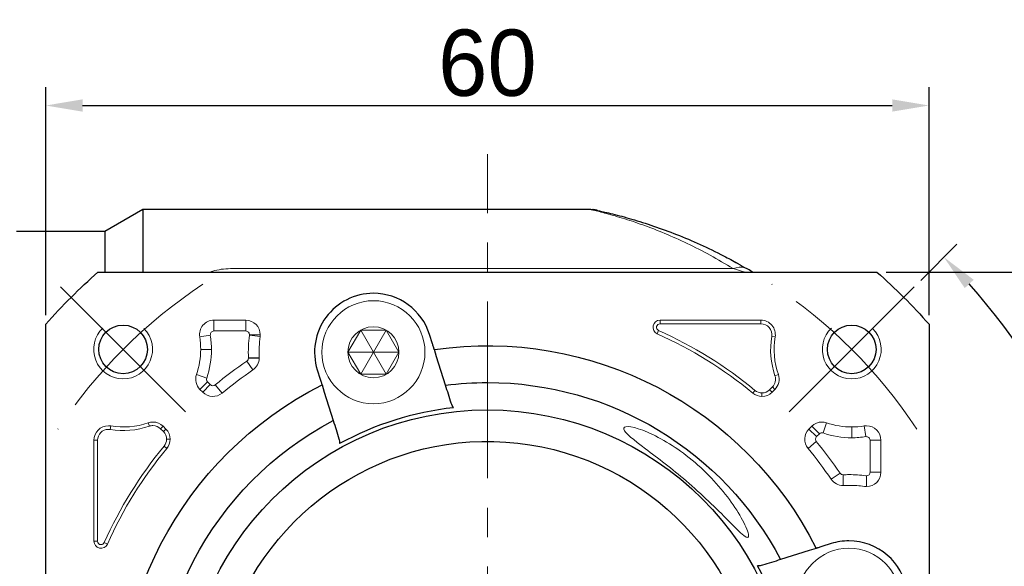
# Model space of a CAD drawing. Header units: millimetres. Extents: x 1357 to 1835, y 1050 to 1389.
# Tile 4 of 8: x 1415 to 1482, y 1251 to 1288. Entities that reach past the tile are written whole.
import ezdxf

# ---------------------------------------------------------------- set-up
doc = ezdxf.new("R2010")
doc.units = ezdxf.units.MM
doc.header["$PDSIZE"] = -5
doc.linetypes.add('点画线', pattern=[18, 12, -2, 2, -2])
doc.layers.get('0').update_dxf_attribs({"lineweight": 18})
doc.layers.get('Defpoints').update_dxf_attribs({"lineweight": 18})
for name, color, linetype, lineweight in [('7中心线层', 7, '点画线', 18), ('尺寸线', 7, 'Continuous', 18), ('尺寸线层', 3, 'Continuous', 18), ('粗实线', 7, 'Continuous', 50), ('细实线', 7, 'Continuous', 18)]:
    doc.layers.add(name, color=color, linetype=linetype, lineweight=lineweight)
doc.styles.add('工程字', font='txt')
doc.dimstyles.new('副本 ISO-25', dxfattribs={"dimtxt": 4.5, "dimasz": 2.5, "dimexe": 1.25, "dimexo": 0.625, "dimtad": 1, "dimtxsty": '工程字', "dimcen": 2.5, "dimdle": 5, "dimadec": 0, "dimazin": 0, "dimtfac": 1, "dimtmove": 0, "dimatfit": 3, "dimfxl": 1, "dimtolj": 1, "dimarcsym": 0})

# ---------------------------------------------------------------- blocks, each defined once
blk = doc.blocks.new('*D7')
at = {"layer": 'Defpoints', "color": 0, "lineweight": -2}
for p in [(1476.588, 1282.553), (1416.588, 1267.695), (1476.588, 1267.695)]:
    blk.add_point(p, dxfattribs=at)
at = {"layer": '尺寸线层', "color": 0, "lineweight": -2}
for p, q in [((1416.588, 1268.32), (1416.588, 1283.803)), ((1476.588, 1268.32), (1476.588, 1283.803)), ((1419.088, 1282.553), (1474.088, 1282.553))]:
    blk.add_line(p, q, dxfattribs=at)
for points in [[(1419.088, 1282.97), (1419.088, 1282.137), (1416.588, 1282.553)], [(1474.088, 1282.137), (1474.088, 1282.97), (1476.588, 1282.553)]]:
    blk.add_solid(points, dxfattribs=at)
at = {"layer": '尺寸线层', "color": 0, "insert": (1446.588, 1285.428), "char_height": 4.5, "attachment_point": 5, "style": '工程字'}
blk.add_mtext('\\A1;60', dxfattribs=at)
blk = doc.blocks.new('*D14')
at = {"layer": 'Defpoints', "color": 0, "lineweight": -2}
for p in [(1473.046, 1271.237), (1473.046, 1211.237), (1498.424, 1211.237)]:
    blk.add_point(p, dxfattribs=at)
at = {"layer": '尺寸线层', "color": 0, "lineweight": -2}
for p, q in [((1473.671, 1271.237), (1499.674, 1271.237)), ((1498.424, 1268.737), (1498.424, 1213.737)), ((1473.671, 1211.237), (1499.674, 1211.237))]:
    blk.add_line(p, q, dxfattribs=at)
for points in [[(1498.84, 1268.737), (1498.007, 1268.737), (1498.424, 1271.237)], [(1498.007, 1213.737), (1498.84, 1213.737), (1498.424, 1211.237)]]:
    blk.add_solid(points, dxfattribs=at)
at = {"layer": '尺寸线层', "color": 0, "insert": (1495.549, 1241.237), "char_height": 4.5, "attachment_point": 5, "rotation": 90, "style": '工程字'}
blk.add_mtext('\\A1;60', dxfattribs=at)
blk = doc.blocks.new('*D15')
at = {"layer": 'Defpoints', "color": 0, "lineweight": -2}
for p in [(1475.579, 1270.229), (1467.094, 1261.744), (1488.952, 1252.589), (1392.675, 1241.237), (1480.588, 1241.237)]:
    blk.add_point(p, dxfattribs=at)
at = {"layer": '尺寸线层', "color": 0, "lineweight": -2}
for p, q in [((1476.021, 1270.671), (1478.484, 1273.134)), ((1481.213, 1241.237), (1491.696, 1241.237))]:
    blk.add_line(p, q, dxfattribs=at)
blk.add_arc((1446.588, 1241.237), 43.858, 3.26643, 41.73357, dxfattribs=at)
for points in [[(1479.62, 1270.718), (1479.014, 1270.146), (1477.6, 1272.25)], [(1489.958, 1243.725), (1490.791, 1243.748), (1490.446, 1241.237)]]:
    blk.add_solid(points, dxfattribs=at)
at = {"layer": '尺寸线层', "color": 0, "insert": (1489.764, 1259.121), "char_height": 4.5, "attachment_point": 5, "rotation": 292.5, "style": '工程字'}
blk.add_mtext('\\A1;45%%d', dxfattribs=at)

msp = doc.modelspace()

# ---------------------------------------------------------------- linework, layer by layer
for p, q in [((1429.1238, 1271.4719), (1463.2769, 1271.4719)), ((1428.0086, 1267.2377), (1428.0086, 1267.9679)), ((1430.1764, 1267.9679), (1428.0086, 1267.9679)), ((1430.1764, 1267.2377), (1430.1764, 1267.9679)), ((1465.1675, 1267.9679), (1458.3141, 1267.9679)), ((1458.3141, 1267.7272), (1458.3141, 1267.9679)), ((1458.3141, 1267.7272), (1465.1675, 1267.7272)), ((1465.1675, 1267.7272), (1465.1675, 1267.9679)), ((1427.7615, 1266.9473), (1427.0407, 1266.8304)), ((1428.0086, 1267.2377), (1430.1764, 1267.2377)), ((1430.4244, 1266.9533), (1431.1477, 1266.8539)), ((1430.4265, 1266.9874), (1431.1569, 1266.9874)), ((1458.2162, 1267.2685), (1458.1181, 1267.0487)), ((1465.8977, 1266.8689), (1466.1353, 1266.8304)), ((1427.1088, 1265.9862), (1427.839, 1265.9862)), ((1430.2449, 1265.1933), (1430.6564, 1264.5901)), ((1430.3539, 1265.4114), (1431.0833, 1265.4444)), ((1430.3541, 1265.4001), (1431.0843, 1265.4001)), ((1427.5156, 1264.0431), (1426.8248, 1264.2796)), ((1466.1235, 1264.2017), (1466.3512, 1264.2796)), ((1427.5754, 1263.7851), (1427.0591, 1263.2688)), ((1427.7643, 1263.5962), (1427.248, 1263.0799)), ((1427.7643, 1263.5962), (1427.5754, 1263.7851)), ((1428.1009, 1263.5804), (1428.5664, 1263.0178)), ((1427.0591, 1263.2688), (1427.248, 1263.0799)), ((1464.7631, 1263.2032), (1464.6097, 1263.0178)), ((1465.2347, 1263.0334), (1465.2347, 1262.7927)), ((1465.9467, 1263.439), (1465.7579, 1263.2501)), ((1465.7579, 1263.2501), (1465.928, 1263.0799)), ((1465.928, 1263.0799), (1466.1169, 1263.2688)), ((1465.9467, 1263.439), (1466.1169, 1263.2688)), ((1423.6238, 1260.7729), (1423.5458, 1261.0006)), ((1469.3937, 1260.3098), (1469.6302, 1261.0006)), ((1420.9565, 1260.5471), (1420.9951, 1260.7847)), ((1424.3865, 1260.5961), (1424.5567, 1260.7663)), ((1424.3865, 1260.5961), (1424.5753, 1260.4073)), ((1424.7455, 1260.5775), (1424.5567, 1260.7663)), ((1424.5753, 1260.4073), (1424.7455, 1260.5775)), ((1468.6194, 1260.7663), (1468.4305, 1260.5775)), ((1468.9468, 1260.0611), (1468.4305, 1260.5775)), ((1469.1357, 1260.25), (1468.6194, 1260.7663)), ((1468.9468, 1260.0611), (1469.1357, 1260.25)), ((1471.3368, 1260.7166), (1471.3368, 1259.9865)), ((1472.2979, 1260.064), (1472.1809, 1260.7847)), ((1419.8575, 1259.8169), (1419.8575, 1252.9635)), ((1420.0982, 1259.8169), (1419.8575, 1259.8169)), ((1420.0982, 1252.9635), (1420.0982, 1259.8169)), ((1424.792, 1259.8841), (1425.0327, 1259.8841)), ((1468.931, 1259.7246), (1468.3684, 1259.2591)), ((1472.5883, 1259.8169), (1472.5883, 1257.6491)), ((1472.5883, 1259.8169), (1473.3185, 1259.8169)), ((1473.3185, 1257.6491), (1473.3185, 1259.8169)), ((1424.6222, 1259.4125), (1424.8076, 1259.2591)), ((1470.5439, 1257.5806), (1469.9407, 1257.1691)), ((1472.5883, 1257.6491), (1473.3185, 1257.6491)), ((1470.7506, 1257.4714), (1470.7506, 1256.7412)), ((1472.338, 1257.3989), (1472.338, 1256.6686)), ((1420.0982, 1252.9635), (1419.8575, 1252.9635)), ((1420.557, 1252.8657), (1420.7767, 1252.7675))]:
    msp.add_line(p, q)
msp.add_circle((1438.8448, 1265.7956), 1.7321)
for centre, radius, start, end in [((1428.0086, 1266.9874), 0.9805, 90, 189.218623), ((1430.1764, 1266.9874), 0.9805, 0, 90), ((1458.3141, 1267.4874), 0.4805, 90, 245.929385), ((1465.1675, 1266.9874), 0.9805, 350.781377, 90), ((1421.8393, 1265.9862), 5.9997, 0, 9.218623), ((1438.8448, 1265.7956), 8.4997, 172.17173, 182.59118), ((1430.1764, 1266.9874), 0.9805, 352.17173, 0), ((1446.588, 1241.2374), 28.5102, 50.39475, 65.929385), ((1471.3368, 1265.9862), 5.5102, 170.781377, 198.896119), ((1421.8393, 1265.9862), 5.9997, 341.103881, 0), ((1446.588, 1241.2374), 28.9997, 124.302587, 129.60525), ((1430.1038, 1265.4001), 0.9805, 304.302587, 0), ((1430.1038, 1265.4001), 0.9805, 0, 2.59118), ((1427.7524, 1263.9621), 0.9805, 161.103881, 225), ((1465.4236, 1263.9621), 0.9805, 315, 18.896119), ((1427.9413, 1263.7732), 0.9805, 225, 309.60525), ((1465.2347, 1263.7732), 0.9805, 230.39475, 270), ((1465.2347, 1263.7732), 0.9805, 270, 315), ((1423.8634, 1260.073), 0.9805, 90, 108.896119), ((1423.8634, 1260.073), 0.9805, 45, 90), ((1469.3127, 1260.073), 0.9805, 90, 135), ((1469.3127, 1260.073), 0.9805, 71.103881, 90), ((1420.838, 1259.8169), 0.9805, 90, 180), ((1420.838, 1259.8169), 0.9805, 80.781377, 90), ((1421.8393, 1265.9862), 5.5102, 260.781377, 288.896119), ((1424.0522, 1259.8841), 0.9805, 0, 45), ((1469.1238, 1259.8841), 0.9805, 135, 219.60525), ((1471.3368, 1265.9862), 5.9997, 251.103881, 270), ((1472.338, 1259.8169), 0.9805, 90, 99.218623), ((1472.338, 1259.8169), 0.9805, 0, 90), ((1424.0522, 1259.8841), 0.9805, 320.39475, 0), ((1446.588, 1241.2374), 28.9997, 34.302587, 39.60525), ((1471.3368, 1265.9862), 5.9997, 270, 279.218623), ((1446.588, 1241.2374), 28.5102, 140.39475, 155.929385), ((1472.338, 1257.6491), 0.9805, 270, 0), ((1470.7506, 1257.7217), 0.9805, 214.302587, 270), ((1471.1462, 1248.9806), 8.4997, 90, 92.59118), ((1471.1462, 1248.9806), 8.4997, 82.17173, 90), ((1470.7506, 1257.7217), 0.9805, 270, 272.59118), ((1472.338, 1257.6491), 0.9805, 262.17173, 270), ((1420.338, 1252.9635), 0.4805, 180, 335.929385)]:
    msp.add_arc(centre, radius, start, end)
at = {"extrusion": (0, 0, -1)}
for centre, radius, start, end in [((-1465.1675, 1266.9874), 0.7398, 90, 189.218623), ((-1446.588, 1241.2374), 28.2695, 114.070615, 129.60525), ((-1421.8393, 1265.9862), 5.2695, 170.781377, 180), ((-1438.8448, 1265.7956), 7.7695, 357.40882, 7.82827), ((-1471.3368, 1265.9862), 5.2695, 341.103881, 9.218623), ((-1421.8393, 1265.9862), 5.2695, 180, 198.896119), ((-1446.588, 1241.2374), 28.2695, 50.39475, 55.697413), ((-1465.4236, 1263.9621), 0.7398, 161.103881, 225), ((-1465.2347, 1263.7732), 0.7398, 270, 309.60525), ((-1465.2347, 1263.7732), 0.7398, 225, 270), ((-1421.8393, 1265.9862), 5.2695, 251.103881, 279.218623), ((-1471.3368, 1265.9862), 5.2695, 270, 288.896119), ((-1420.838, 1259.8169), 0.7398, 0, 90), ((-1420.838, 1259.8169), 0.7398, 90, 99.218623), ((-1423.8634, 1260.073), 0.7398, 71.103881, 90), ((-1423.8634, 1260.073), 0.7398, 90, 135), ((-1424.0522, 1259.8841), 0.7398, 135, 180), ((-1471.3368, 1265.9862), 5.2695, 260.781377, 270), ((-1424.0522, 1259.8841), 0.7398, 180, 219.60525), ((-1446.588, 1241.2374), 28.2695, 24.070615, 39.60525), ((-1446.588, 1241.2374), 28.2695, 140.39475, 145.697413), ((-1471.1462, 1248.9806), 7.7695, 87.40882, 90), ((-1471.1462, 1248.9806), 7.7695, 90, 97.82827)]:
    msp.add_arc(centre, radius, start, end, dxfattribs=at)
msp.add_ellipse((1463.2769, 1269.7064), major_axis=(-1.0114, -1.7254), ratio=0.6888272, start_param=3.3165106, end_param=3.8466841)
for points, knots in [([(1463.2769, 1271.4719), (1462.7574, 1271.7835), (1461.7195, 1272.4061), (1460.1631, 1273.1971), (1458.6256, 1273.8839), (1457.1352, 1274.4592), (1455.7259, 1274.9244), (1454.6945, 1275.2139), (1454.053, 1275.3763), (1453.7131, 1275.4576), (1453.5953, 1275.4849), (1453.5909, 1275.4862), (1453.5863, 1275.4865)], [0, 0, 0, 0, 0.1323272, 0.264402, 0.3960277, 0.5274442, 0.659115, 0.7918025, 0.8579932, 0.9244531, 0.9912763, 1, 1, 1, 1]), ([(1429.1238, 1271.4719), (1428.9131, 1271.4719), (1428.7078, 1271.4563), (1428.3065, 1271.3972), (1428.1185, 1271.3548), (1427.8756, 1271.2838), (1427.8118, 1271.2634), (1427.7495, 1271.2419)], [0, 0, 0, 0, 0.4225202, 0.4225202, 0.8450404, 0.8450404, 1, 1, 1, 1]), ([(1463.2769, 1271.4719), (1463.3803, 1271.4415), (1463.5353, 1271.396), (1463.7216, 1271.3393), (1463.8666, 1271.295), (1463.9558, 1271.2674), (1463.9901, 1271.2568)], [0, 0, 0, 0, 0.366926, 0.5501014, 0.7344006, 1, 1, 1, 1]), ([(1463.9893, 1271.257), (1463.9937, 1271.2557), (1464.028, 1271.245), (1464.0406, 1271.2411), (1464.0523, 1271.2374)], [0, 0, 0, 0, 0.078422, 1, 1, 1, 1]), ([(1458.2162, 1267.2685), (1458.173, 1267.3002), (1458.0867, 1267.3634), (1458.0648, 1267.5406), (1458.157, 1267.6934), (1458.2617, 1267.7159), (1458.3141, 1267.7272)], [0, 0, 0, 0, 0.2504474, 0.5, 0.7495526, 1, 1, 1, 1]), ([(1430.1764, 1267.2377), (1430.2441, 1267.2216), (1430.379, 1267.1894), (1430.4107, 1267.0545), (1430.4265, 1266.9874)], [0, 0, 0, 0, 0.5025738, 1, 1, 1, 1]), ([(1430.3541, 1265.4001), (1430.3486, 1265.3589), (1430.3377, 1265.2765), (1430.2759, 1265.2211), (1430.2449, 1265.1933)], [0, 0, 0, 0, 0.499116, 1, 1, 1, 1]), ([(1428.1009, 1263.5804), (1428.0475, 1263.5518), (1427.9337, 1263.4911), (1427.823, 1263.5598), (1427.7643, 1263.5962)], [0, 0, 0, 0, 0.4696061, 1, 1, 1, 1]), ([(1460.088, 1258.7899), (1459.1044, 1259.5464), (1457.9948, 1260.1708), (1456.2881, 1260.8098), (1455.7748, 1260.8129), (1455.9156, 1260.32), (1456.5204, 1259.8442), (1458.1515, 1258.6141), (1459.1442, 1257.8631), (1460.088, 1257.0577)], [0, 0, 0, 0, 0.25, 0.25, 0.5, 0.5, 0.75, 0.75, 1, 1, 1, 1]), ([(1468.931, 1259.7246), (1468.9013, 1259.7822), (1468.8418, 1259.8974), (1468.9118, 1260.0066), (1468.9468, 1260.0611)], [0, 0, 0, 0, 0.5, 1, 1, 1, 1]), ([(1460.088, 1257.0577), (1461.1506, 1256.1509), (1462.1391, 1255.1821), (1463.3626, 1253.9385), (1463.7399, 1253.5485), (1464.2596, 1253.1406), (1464.3767, 1253.1755), (1464.2718, 1253.6911), (1464.0827, 1254.1114), (1463.5811, 1255.0028), (1463.2595, 1255.4906), (1462.1489, 1256.9488), (1461.1983, 1257.936), (1460.088, 1258.7899)], [0, 0, 0, 0, 0.25, 0.25, 0.375, 0.375, 0.5, 0.5, 0.625, 0.625, 0.75, 0.75, 1, 1, 1, 1]), ([(1470.7506, 1257.4714), (1470.7095, 1257.4768), (1470.6271, 1257.4877), (1470.5717, 1257.5496), (1470.5439, 1257.5806)], [0, 0, 0, 0, 0.4991029, 1, 1, 1, 1]), ([(1472.5883, 1257.6491), (1472.5722, 1257.5813), (1472.54, 1257.4465), (1472.4051, 1257.4147), (1472.338, 1257.3989)], [0, 0, 0, 0, 0.5025748, 1, 1, 1, 1]), ([(1420.557, 1252.8657), (1420.5305, 1252.8277), (1420.4787, 1252.7535), (1420.3229, 1252.7097), (1420.1432, 1252.7817), (1420.1133, 1252.9024), (1420.0982, 1252.9635)], [0, 0, 0, 0, 0.2188245, 0.427987, 0.7104341, 1, 1, 1, 1])]:
    msp.add_open_spline(points, degree=3, knots=knots)
for points, degree in [([(1427.7615, 1266.9473), (1427.7693, 1267.0241), (1427.7851, 1267.1776), (1427.9341, 1267.2177), (1428.0086, 1267.2377)], 3), ([(1430.4265, 1266.9874), (1430.4266, 1266.976), (1430.4259, 1266.9646), (1430.4244, 1266.9533)], 3), ([(1430.3539, 1265.4114), (1430.3541, 1265.4001)], 1), ([(1427.5754, 1263.7851), (1427.5471, 1263.8238), (1427.4904, 1263.9013), (1427.5072, 1263.9959), (1427.5156, 1264.0431)], 3), ([(1469.1357, 1260.25), (1469.1744, 1260.2783), (1469.2519, 1260.335), (1469.3465, 1260.3182), (1469.3937, 1260.3098)], 3), ([(1472.2979, 1260.064), (1472.3747, 1260.0561), (1472.5282, 1260.0404), (1472.5683, 1259.8914), (1472.5883, 1259.8169)], 3), ([(1470.762, 1257.4716), (1470.7506, 1257.4714)], 1), ([(1472.338, 1257.3989), (1472.3266, 1257.3989), (1472.3152, 1257.3996), (1472.3039, 1257.4011)], 3)]:
    msp.add_open_spline(points, degree=degree)
at = {"layer": '7中心线层'}
for p, q in [((1446.588, 1203.2374), (1446.588, 1279.2374)), ((1426.0819, 1261.7435), (1417.5966, 1270.2288)), ((1467.0941, 1261.7435), (1475.5794, 1270.2288))]:
    msp.add_line(p, q, dxfattribs=at)
for start, end in [(123.521659, 146.478341), (33.521659, 56.478341)]:
    msp.add_arc((1446.588, 1241.2374), 35, start, end, dxfattribs=at)
at = {"layer": '尺寸线', "color": 7}
for centre in [(1421.8393, 1265.9862), (1471.3368, 1265.9862)]:
    msp.add_arc(centre, 2, 133.387088, 45.024333, dxfattribs=at)
at = {"layer": '粗实线', "linetype": 'Continuous', "lineweight": 30}
for p, q in [((1423.1861, 1275.4874), (1420.588, 1273.9874)), ((1453.6027, 1275.4874), (1423.1861, 1275.4874)), ((1423.1861, 1275.4874), (1423.1861, 1271.2379)), ((1420.588, 1273.9874), (1414.588, 1273.9874)), ((1420.588, 1273.9874), (1420.588, 1271.2375)), ((1420.1305, 1271.2374), (1473.0455, 1271.2374)), ((1420.1305, 1271.2374), (1473.0455, 1271.2374)), ((1416.588, 1240.5802), (1416.588, 1267.6949)), ((1416.588, 1240.5802), (1416.588, 1267.6949)), ((1476.588, 1267.6949), (1476.588, 1236.072)), ((1476.588, 1267.6949), (1476.588, 1236.072)), ((1442.8603, 1266.3624), (1442.6597, 1266.9985)), ((1443.1344, 1265.4928), (1442.9821, 1265.976)), ((1443.7448, 1263.5571), (1443.1344, 1265.4928)), ((1435.03, 1264.5928), (1435.2305, 1263.9567)), ((1435.3524, 1263.5704), (1435.5047, 1263.0871)), ((1435.5047, 1263.0871), (1436.115, 1261.1514)), ((1468.4377, 1252.3207), (1466.502, 1251.7104)), ((1468.9209, 1252.4731), (1468.4377, 1252.3207)), ((1469.9434, 1252.7955), (1469.3073, 1252.5949))]:
    msp.add_line(p, q, dxfattribs=at)
at = {"layer": '粗实线', "color": 0, "lineweight": 30}
for centre in [(1421.8393, 1265.9862), (1471.3368, 1265.9862)]:
    msp.add_circle(centre, 1.65, dxfattribs=at)
at = {"layer": '粗实线', "linetype": 'Continuous', "lineweight": 30, "extrusion": (0, 0, -1)}
for radius, start, end in [(40, 41.409622, 48.590378), (40, 41.409622, 48.590378), (40, 131.409622, 138.590378), (40, 131.409622, 138.590378), (25, 81.706896, 153.293104), (25, 351.706896, 63.293104), (22.5, 82.740348, 90), (22.5, 90, 152.259652), (20.6414, 270, 90), (20.6414, 90, 270), (22.5, 352.740348, 62.259652), (18.5, 19.791512, 178.141433)]:
    msp.add_arc((-1446.588, 1241.2374), radius, start, end, dxfattribs=at)
at = {"layer": '粗实线', "linetype": 'Continuous', "lineweight": 30}
for centre, radius, start, end in [((1438.8448, 1265.7956), 4, 90, 197.5), ((1438.8448, 1265.7956), 4, 17.5, 90), ((1446.588, 1241.2374), 20.9162, 96.317702, 118.682298), ((1471.1462, 1248.9806), 4, 90, 107.5), ((1471.1462, 1248.9806), 4, 287.500017, 90), ((1446.588, 1241.2374), 20.9162, 6.317702, 28.682298)]:
    msp.add_arc(centre, radius, start, end, dxfattribs=at)
for centre, major_axis, ratio, start_param, end_param in [((1453.6449, 1273.4741), (0.4277, 1.9537), 0.9910457, 0.122289, 0.2173971), ((1453.6449, 1273.4741), (0.4277, 1.9537), 0.9910457, 0, 0.0754095), ((1463.2769, 1269.7064), (-1.0114, -1.7254), 0.6888272, 3.1415927, 3.3165103)]:
    msp.add_ellipse(centre, major_axis=major_axis, ratio=ratio, start_param=start_param, end_param=end_param, dxfattribs=at)
for points, degree in [([(1453.9254, 1275.4542), (1453.744, 1275.4887), (1453.7385, 1275.4764)], 2), ([(1464.0661, 1271.5267), (1463.473, 1271.895)], 1), ([(1444.1332, 1262.3251), (1444.0036, 1262.7362), (1443.8741, 1263.1468), (1443.7448, 1263.5571)], 3), ([(1444.2864, 1262.0266), (1444.2138, 1262.1235), (1444.1653, 1262.2234), (1444.1332, 1262.3251)], 3), ([(1436.115, 1261.1514), (1436.2444, 1260.7412), (1436.3739, 1260.3305), (1436.5035, 1259.9195)], 3), ([(1436.5035, 1259.9195), (1436.5356, 1259.8177), (1436.5531, 1259.7081), (1436.5493, 1259.5871)], 3), ([(1466.502, 1251.7104), (1466.0917, 1251.581), (1465.6811, 1251.4516), (1465.2701, 1251.322)], 3), ([(1465.2701, 1251.322), (1465.1683, 1251.2899), (1465.0587, 1251.2723), (1464.9376, 1251.2762)], 3)]:
    msp.add_open_spline(points, degree=degree, dxfattribs=at)
for points, knots in [([(1454.0726, 1275.4278), (1454.0366, 1275.4356), (1453.9646, 1275.4513), (1454.1646, 1275.4079), (1454.5485, 1275.3212), (1455.2592, 1275.1503), (1456.1508, 1274.9122), (1457.1215, 1274.6178), (1458.1281, 1274.2878), (1459.4338, 1273.8102), (1461.033, 1273.1324), (1462.4231, 1272.4658), (1463.2712, 1272.0023), (1463.5884, 1271.8255)], [0, 0, 0, 0, 0.0663768, 0.1327871, 0.1992303, 0.2653755, 0.3980578, 0.463951, 0.5296956, 0.6610878, 0.7927036, 0.9224406, 1, 1, 1, 1]), ([(1464.6158, 1271.2374), (1464.6148, 1271.238), (1464.6138, 1271.2386), (1464.5141, 1271.2985), (1464.4054, 1271.3631), (1464.2883, 1271.4318)], [0.15429395, 0.15429395, 0.15429395, 0.15429395, 0.16265421, 0.16265421, 1, 1, 1, 1]), ([(1442.9823, 1265.9753), (1442.9809, 1265.9797), (1442.9796, 1265.9841), (1442.9709, 1266.0114), (1442.9643, 1266.0325), (1442.9476, 1266.0854), (1442.9373, 1266.1179), (1442.9145, 1266.1902), (1442.9017, 1266.231), (1442.8793, 1266.3022), (1442.8697, 1266.3324), (1442.8603, 1266.3624)], [0, 0, 0, 0, 0.2115356, 0.2115356, 0.4229944, 0.4229944, 0.6356664, 0.6356664, 0.8509644, 0.8509644, 1, 1, 1, 1]), ([(1435.2305, 1263.9567), (1435.2443, 1263.9131), (1435.2582, 1263.8688), (1435.2842, 1263.7864), (1435.2966, 1263.7471), (1435.318, 1263.6792), (1435.3274, 1263.6496), (1435.3417, 1263.6042), (1435.3469, 1263.5878), (1435.3496, 1263.5789), (1435.351, 1263.5746), (1435.3524, 1263.5702)], [0, 0, 0, 0, 0.2183987, 0.2183987, 0.4368728, 0.4368728, 0.6541149, 0.6541149, 0.8686839, 0.8686839, 1, 1, 1, 1]), ([(1469.3073, 1252.5949), (1469.2637, 1252.5812), (1469.2194, 1252.5672), (1469.137, 1252.5412), (1469.0977, 1252.5288), (1469.0298, 1252.5074), (1469.0002, 1252.4981), (1468.9548, 1252.4838), (1468.9383, 1252.4786), (1468.9295, 1252.4758), (1468.9251, 1252.4744), (1468.9208, 1252.473)], [0, 0, 0, 0, 0.2183987, 0.2183987, 0.4368728, 0.4368728, 0.6541149, 0.6541149, 0.8686839, 0.8686839, 1, 1, 1, 1])]:
    msp.add_open_spline(points, degree=3, knots=knots, dxfattribs=at)
at = {"layer": '细实线', "color": 0}
for p, q in [((1439.7109, 1267.2956), (1437.9788, 1264.2956)), ((1439.7109, 1264.2956), (1437.9788, 1267.2956)), ((1440.5769, 1265.7956), (1437.1128, 1265.7956))]:
    msp.add_line(p, q, dxfattribs=at)
msp.add_lwpolyline([(1437.1128, 1265.7956), (1437.9788, 1264.2956), (1439.7109, 1264.2956), (1440.5769, 1265.7956), (1439.7109, 1267.2956), (1437.9788, 1267.2956)], close=True, dxfattribs=at)
for centre in [(1438.8448, 1265.7956), (1471.1462, 1248.9806)]:
    msp.add_circle(centre, 3.5, dxfattribs=at)

# ---------------------------------------------------------------- dimensions: what is measured, and where the dimension line sits
at = {"layer": '尺寸线层'}
dim = msp.add_linear_dim(base=(1476.588, 1282.5534), p1=(1416.588, 1267.6949), p2=(1476.588, 1267.6949), dimstyle='副本 ISO-25', override={"dimtxsty": '工程字'}, dxfattribs=at)
dim.commit()
dim.dimension.update_dxf_attribs({"geometry": '*D7', "text_midpoint": (1446.588, 1282.5534), "dimtype": 160})
dim = msp.add_angular_dim_2l(base=(1488.9515, 1252.5887), line1=((1467.0941, 1261.7435), (1475.5794, 1270.2288)), line2=((1480.588, 1241.2374), (1392.6745, 1241.2374)), dimstyle='副本 ISO-25', override={"dimtxsty": '工程字'}, dxfattribs=at)
dim.commit()
dim.dimension.update_dxf_attribs({"geometry": '*D15', "text_midpoint": (1489.7636, 1259.1214)})
dim = msp.add_linear_dim(base=(1498.4237, 1211.2374), p1=(1473.0455, 1271.2374), p2=(1473.0455, 1211.2374), angle=90, dimstyle='副本 ISO-25', dxfattribs=at)
dim.commit()
dim.dimension.update_dxf_attribs({"geometry": '*D14', "text_midpoint": (1495.5487, 1241.2374)})

doc.saveas('drawing.dxf')
